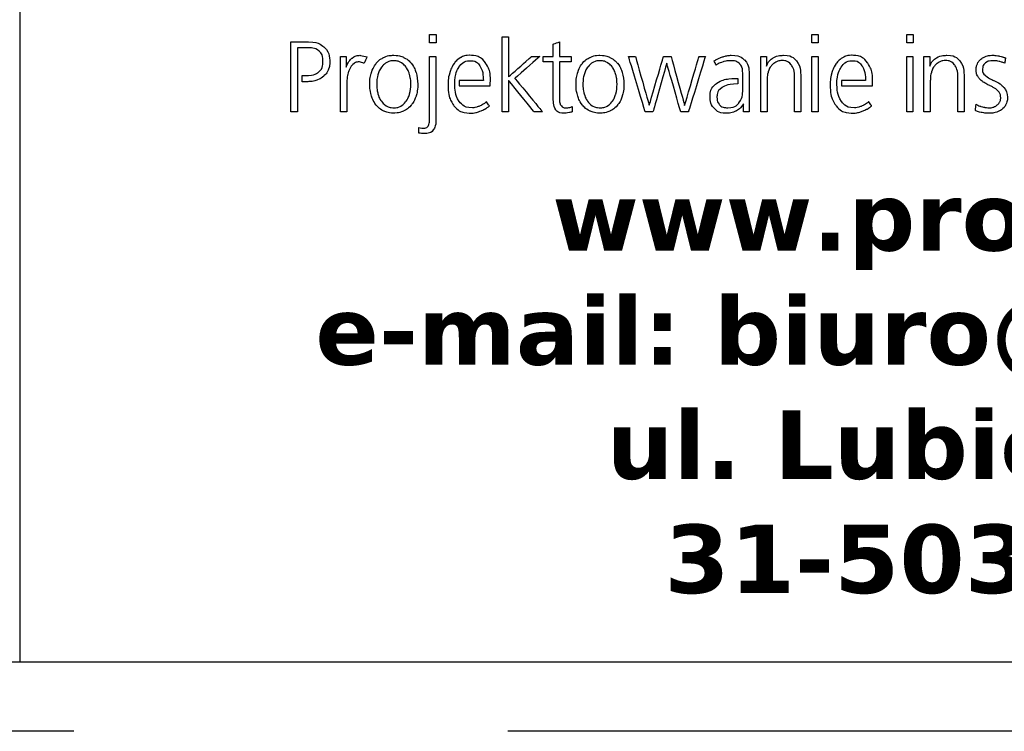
# Model space of a CAD drawing. Header units: centimetres. Extents: x -120 to 11700, y -2329 to 333.
# Tile 5 of 18: x 80 to 94, y -1 to 9. Entities that reach past the tile are written whole.
import ezdxf

# ---------------------------------------------------------------- set-up
doc = ezdxf.new("R2010")
doc.units = ezdxf.units.CM
doc.linetypes.add('BORDER', pattern=[1.75, 0.5, -0.25, 0.5, -0.25, 0, -0.25])
doc.linetypes.add('HIDDEN', pattern=[0.375, 0.25, -0.125])
doc.layers.add('E_linie pomocnicze', color=252, linetype='Continuous', plot=False)
doc.layers.add('E_tabelka_ramka', color=5, linetype='Continuous')
doc.layers.add('logo', color=251, linetype='Continuous')
doc.styles.add('firma', font='DEJAVUSERIF.TTF', dxfattribs={"height": 30})

# ---------------------------------------------------------------- blocks, each defined once
blk = doc.blocks.new('E_ramka_A4_tablice')
at = {"ltscale": 10}
blk.add_line((0, 0), (286, 0), dxfattribs=at)
blk.add_lwpolyline([(79.972, 0), (109.972, 0), (109.972, 16), (79.972, 16)], close=True)
at = {"layer": 'E_linie pomocnicze', "linetype": 'HIDDEN', "ltscale": 50}
blk.add_lwpolyline([(-1, 181), (287, 181), (287, -1), (-1, -1)], close=True, dxfattribs=at)
blk = doc.blocks.new('A$C66C0421A')
at = {"layer": 'logo', "ltscale": 0.5}
for points, knots in [([(-435.62, 39.18), (-435.62, 39.18), (-433.74, 39.18), (-433.74, 39.18), (-433.74, 39.18), (-433.74, 39.18), (-433.74, 41.67), (-433.74, 41.67), (-433.74, 41.67), (-433.74, 41.67), (-435.62, 41.67), (-435.62, 41.67), (-435.62, 41.67), (-435.62, 41.67), (-435.62, 39.18), (-435.62, 39.18)], [0, 0, 0, 0, 0.25, 0.25, 0.25, 0.375, 0.5, 0.5, 0.5, 0.625, 0.75, 0.75, 0.75, 0.875, 1, 1, 1, 1]), ([(-414.39, 41), (-414.39, 41), (-414.39, 19.03), (-414.39, 19.03), (-414.39, 19.03), (-414.39, 19.03), (-412.54, 19.03), (-412.54, 19.03), (-412.54, 19.03), (-412.54, 19.03), (-412.54, 28.11), (-412.54, 28.11), (-412.54, 28.11), (-412.54, 28.11), (-412.48, 28.2), (-412.48, 28.2), (-412.48, 28.2), (-412.48, 28.2), (-405.1, 19.03), (-405.1, 19.03), (-405.1, 19.03), (-405.1, 19.03), (-402.61, 19.03), (-402.61, 19.03), (-402.61, 19.03), (-402.61, 19.03), (-410.72, 28.85), (-410.72, 28.85), (-410.72, 28.85), (-410.72, 28.85), (-403.46, 35.23), (-403.46, 35.23), (-403.46, 35.23), (-403.46, 35.23), (-405.83, 35.23), (-405.83, 35.23), (-405.83, 35.23), (-405.83, 35.23), (-412.54, 29.34), (-412.54, 29.34), (-412.54, 29.34), (-412.54, 29.34), (-412.54, 41), (-412.54, 41), (-412.54, 41), (-412.54, 41), (-414.39, 41), (-414.39, 41)], [0, 0, 0, 0, 0.083333, 0.083333, 0.083333, 0.125, 0.166667, 0.166667, 0.166667, 0.208333, 0.25, 0.25, 0.25, 0.291667, 0.333333, 0.333333, 0.333333, 0.375, 0.416667, 0.416667, 0.416667, 0.458333, 0.5, 0.5, 0.5, 0.541667, 0.583333, 0.583333, 0.583333, 0.625, 0.666667, 0.666667, 0.666667, 0.708333, 0.75, 0.75, 0.75, 0.791667, 0.833333, 0.833333, 0.833333, 0.875, 0.916667, 0.916667, 0.916667, 0.958333, 1, 1, 1, 1]), ([(-323.98, 39.18), (-323.98, 39.18), (-322.1, 39.18), (-322.1, 39.18), (-322.1, 39.18), (-322.1, 39.18), (-322.1, 41.67), (-322.1, 41.67), (-322.1, 41.67), (-322.1, 41.67), (-323.98, 41.67), (-323.98, 41.67), (-323.98, 41.67), (-323.98, 41.67), (-323.98, 39.18), (-323.98, 39.18)], [0, 0, 0, 0, 0.25, 0.25, 0.25, 0.375, 0.5, 0.5, 0.5, 0.625, 0.75, 0.75, 0.75, 0.875, 1, 1, 1, 1]), ([(-296.25, 39.18), (-296.25, 39.18), (-294.37, 39.18), (-294.37, 39.18), (-294.37, 39.18), (-294.37, 39.18), (-294.37, 41.67), (-294.37, 41.67), (-294.37, 41.67), (-294.37, 41.67), (-296.25, 41.67), (-296.25, 41.67), (-296.25, 41.67), (-296.25, 41.67), (-296.25, 39.18), (-296.25, 39.18)], [0, 0, 0, 0, 0.25, 0.25, 0.25, 0.375, 0.5, 0.5, 0.5, 0.625, 0.75, 0.75, 0.75, 0.875, 1, 1, 1, 1]), ([(-472.9, 29.67), (-472.9, 29.67), (-472.9, 27.85), (-472.9, 27.85), (-472.9, 27.85), (-472.9, 27.85), (-471.23, 27.88), (-471.23, 27.88), (-471.23, 27.88), (-470.27, 27.9), (-469.4, 28.05), (-468.61, 28.32), (-468.61, 28.32), (-467.82, 28.59), (-467.14, 28.98), (-466.57, 29.48), (-466.57, 29.48), (-466.01, 29.97), (-465.57, 30.57), (-465.26, 31.28), (-465.26, 31.28), (-464.94, 31.98), (-464.79, 32.76), (-464.79, 33.62), (-464.79, 33.62), (-464.79, 35.49), (-465.34, 36.94), (-466.44, 37.97), (-466.44, 37.97), (-467.54, 38.99), (-469.07, 39.51), (-471.02, 39.51), (-471.02, 39.51), (-471.02, 39.51), (-476.21, 39.51), (-476.21, 39.51), (-476.21, 39.51), (-476.21, 39.51), (-476.21, 19.03), (-476.21, 19.03), (-476.21, 19.03), (-476.21, 19.03), (-474.19, 19.03), (-474.19, 19.03), (-474.19, 19.03), (-474.19, 19.03), (-474.19, 27.88), (-474.19, 27.88), (-474.19, 27.88), (-474.19, 27.88), (-474.19, 29.67), (-474.19, 29.67), (-474.19, 29.67), (-474.19, 29.67), (-474.19, 37.75), (-474.19, 37.75), (-474.19, 37.75), (-474.19, 37.75), (-470.97, 37.75), (-470.97, 37.75), (-470.97, 37.75), (-469.62, 37.75), (-468.58, 37.42), (-467.86, 36.75), (-467.86, 36.75), (-467.14, 36.09), (-466.78, 35.11), (-466.78, 33.82), (-466.78, 33.82), (-466.78, 32.36), (-467.22, 31.3), (-468.1, 30.65), (-468.1, 30.65), (-468.97, 29.99), (-470.32, 29.67), (-472.14, 29.67), (-472.14, 29.67), (-472.14, 29.67), (-472.9, 29.67), (-472.9, 29.67)], [0, 0, 0, 0, 0.05, 0.05, 0.05, 0.075, 0.1, 0.1, 0.1, 0.125, 0.15, 0.15, 0.15, 0.175, 0.2, 0.2, 0.2, 0.225, 0.25, 0.25, 0.25, 0.275, 0.3, 0.3, 0.3, 0.325, 0.35, 0.35, 0.35, 0.375, 0.4, 0.4, 0.4, 0.425, 0.45, 0.45, 0.45, 0.475, 0.5, 0.5, 0.5, 0.525, 0.55, 0.55, 0.55, 0.575, 0.6, 0.6, 0.6, 0.625, 0.65, 0.65, 0.65, 0.675, 0.7, 0.7, 0.7, 0.725, 0.75, 0.75, 0.75, 0.775, 0.8, 0.8, 0.8, 0.825, 0.85, 0.85, 0.85, 0.875, 0.9, 0.9, 0.9, 0.925, 0.95, 0.95, 0.95, 0.975, 1, 1, 1, 1]), ([(-397.66, 22.49), (-397.66, 22.49), (-397.66, 33.65), (-397.66, 33.65), (-397.66, 33.65), (-397.66, 33.65), (-394.24, 33.65), (-394.24, 33.65), (-394.24, 33.65), (-394.24, 33.65), (-394.24, 35.23), (-394.24, 35.23), (-394.24, 35.23), (-394.24, 35.23), (-397.66, 35.23), (-397.66, 35.23), (-397.66, 35.23), (-397.66, 35.23), (-397.66, 39.51), (-397.66, 39.51), (-397.66, 39.51), (-397.66, 39.51), (-399.51, 38.86), (-399.51, 38.86), (-399.51, 38.86), (-399.51, 38.86), (-399.51, 35.23), (-399.51, 35.23), (-399.51, 35.23), (-399.51, 35.23), (-402.44, 35.23), (-402.44, 35.23), (-402.44, 35.23), (-402.44, 35.23), (-402.44, 33.65), (-402.44, 33.65), (-402.44, 33.65), (-402.44, 33.65), (-399.51, 33.65), (-399.51, 33.65), (-399.51, 33.65), (-399.51, 33.65), (-399.51, 23.08), (-399.51, 23.08), (-399.51, 23.08), (-399.51, 21.49), (-399.27, 20.37), (-398.79, 19.69), (-398.79, 19.69), (-398.31, 19.02), (-397.45, 18.68), (-396.2, 18.68), (-396.2, 18.68), (-395.69, 18.68), (-395.22, 18.74), (-394.79, 18.84), (-394.79, 18.84), (-394.36, 18.95), (-394.09, 19.03), (-393.97, 19.09), (-393.97, 19.09), (-393.97, 19.09), (-394.03, 20.59), (-394.03, 20.59), (-394.03, 20.59), (-394.19, 20.53), (-394.4, 20.46), (-394.66, 20.37), (-394.66, 20.37), (-394.92, 20.28), (-395.27, 20.24), (-395.7, 20.24), (-395.7, 20.24), (-396.31, 20.24), (-396.78, 20.43), (-397.14, 20.82), (-397.14, 20.82), (-397.49, 21.21), (-397.66, 21.77), (-397.66, 22.49)], [0, 0, 0, 0, 0.05, 0.05, 0.05, 0.075, 0.1, 0.1, 0.1, 0.125, 0.15, 0.15, 0.15, 0.175, 0.2, 0.2, 0.2, 0.225, 0.25, 0.25, 0.25, 0.275, 0.3, 0.3, 0.3, 0.325, 0.35, 0.35, 0.35, 0.375, 0.4, 0.4, 0.4, 0.425, 0.45, 0.45, 0.45, 0.475, 0.5, 0.5, 0.5, 0.525, 0.55, 0.55, 0.55, 0.575, 0.6, 0.6, 0.6, 0.625, 0.65, 0.65, 0.65, 0.675, 0.7, 0.7, 0.7, 0.725, 0.75, 0.75, 0.75, 0.775, 0.8, 0.8, 0.8, 0.825, 0.85, 0.85, 0.85, 0.875, 0.9, 0.9, 0.9, 0.925, 0.95, 0.95, 0.95, 0.975, 1, 1, 1, 1]), ([(-459.84, 19.03), (-459.84, 19.03), (-459.84, 27.03), (-459.84, 27.03), (-459.84, 27.03), (-459.84, 28.03), (-459.75, 28.93), (-459.59, 29.74), (-459.59, 29.74), (-459.42, 30.55), (-459.18, 31.24), (-458.87, 31.82), (-458.87, 31.82), (-458.56, 32.39), (-458.17, 32.84), (-457.71, 33.17), (-457.71, 33.17), (-457.26, 33.49), (-456.73, 33.65), (-456.15, 33.65), (-456.15, 33.65), (-456.15, 33.65), (-454.8, 33.27), (-454.8, 33.27), (-454.8, 33.27), (-454.8, 33.27), (-453.86, 35.08), (-453.86, 35.08), (-453.86, 35.08), (-453.86, 35.08), (-455.97, 35.58), (-455.97, 35.58), (-455.97, 35.58), (-456.79, 35.58), (-457.56, 35.3), (-458.29, 34.75), (-458.29, 34.75), (-459.01, 34.19), (-459.58, 33.3), (-460.01, 32.07), (-460.01, 32.07), (-460.01, 32.07), (-460.01, 35.23), (-460.01, 35.23), (-460.01, 35.23), (-460.01, 35.23), (-461.68, 35.23), (-461.68, 35.23), (-461.68, 35.23), (-461.68, 35.23), (-461.68, 19.03), (-461.68, 19.03), (-461.68, 19.03), (-461.68, 19.03), (-459.84, 19.03), (-459.84, 19.03)], [0, 0, 0, 0, 0.071429, 0.071429, 0.071429, 0.107143, 0.142857, 0.142857, 0.142857, 0.178571, 0.214286, 0.214286, 0.214286, 0.25, 0.285714, 0.285714, 0.285714, 0.321429, 0.357143, 0.357143, 0.357143, 0.392857, 0.428571, 0.428571, 0.428571, 0.464286, 0.5, 0.5, 0.5, 0.535714, 0.571429, 0.571429, 0.571429, 0.607143, 0.642857, 0.642857, 0.642857, 0.678571, 0.714286, 0.714286, 0.714286, 0.75, 0.785714, 0.785714, 0.785714, 0.821429, 0.857143, 0.857143, 0.857143, 0.892857, 0.928571, 0.928571, 0.928571, 0.964286, 1, 1, 1, 1]), ([(-439.1, 27.15), (-439.1, 28.4), (-439.27, 29.54), (-439.6, 30.59), (-439.6, 30.59), (-439.93, 31.63), (-440.4, 32.52), (-441.01, 33.25), (-441.01, 33.25), (-441.61, 33.99), (-442.35, 34.56), (-443.22, 34.97), (-443.22, 34.97), (-444.09, 35.38), (-445.05, 35.58), (-446.1, 35.58), (-446.1, 35.58), (-447.16, 35.58), (-448.12, 35.38), (-448.99, 34.97), (-448.99, 34.97), (-449.86, 34.56), (-450.59, 33.99), (-451.2, 33.25), (-451.2, 33.25), (-451.8, 32.52), (-452.27, 31.63), (-452.6, 30.59), (-452.6, 30.59), (-452.94, 29.54), (-453.1, 28.4), (-453.1, 27.15), (-453.1, 27.15), (-453.1, 25.88), (-452.94, 24.73), (-452.6, 23.69), (-452.6, 23.69), (-452.27, 22.66), (-451.8, 21.77), (-451.2, 21.03), (-451.2, 21.03), (-450.59, 20.28), (-449.86, 19.71), (-448.99, 19.3), (-448.99, 19.3), (-448.12, 18.89), (-447.16, 18.68), (-446.1, 18.68), (-446.1, 18.68), (-445.05, 18.68), (-444.09, 18.89), (-443.22, 19.3), (-443.22, 19.3), (-442.35, 19.71), (-441.61, 20.28), (-441.01, 21.03), (-441.01, 21.03), (-440.4, 21.77), (-439.93, 22.66), (-439.6, 23.69), (-439.6, 23.69), (-439.27, 24.73), (-439.1, 25.88), (-439.1, 27.15)], [0, 0, 0, 0, 0.0625, 0.0625, 0.0625, 0.09375, 0.125, 0.125, 0.125, 0.15625, 0.1875, 0.1875, 0.1875, 0.21875, 0.25, 0.25, 0.25, 0.28125, 0.3125, 0.3125, 0.3125, 0.34375, 0.375, 0.375, 0.375, 0.40625, 0.4375, 0.4375, 0.4375, 0.46875, 0.5, 0.5, 0.5, 0.53125, 0.5625, 0.5625, 0.5625, 0.59375, 0.625, 0.625, 0.625, 0.65625, 0.6875, 0.6875, 0.6875, 0.71875, 0.75, 0.75, 0.75, 0.78125, 0.8125, 0.8125, 0.8125, 0.84375, 0.875, 0.875, 0.875, 0.90625, 0.9375, 0.9375, 0.9375, 0.96875, 1, 1, 1, 1]), ([(-435.62, 35.23), (-435.62, 35.23), (-435.62, 17.57), (-435.62, 17.57), (-435.62, 17.57), (-435.62, 16.38), (-435.74, 15.53), (-435.98, 15.04), (-435.98, 15.04), (-436.23, 14.54), (-436.76, 14.29), (-437.58, 14.29), (-437.58, 14.29), (-437.58, 14.29), (-438.75, 14.47), (-438.75, 14.47), (-438.75, 14.47), (-438.75, 14.47), (-438.75, 12.86), (-438.75, 12.86), (-438.75, 12.86), (-438.75, 12.86), (-437.11, 12.71), (-437.11, 12.71), (-437.11, 12.71), (-435.92, 12.71), (-435.07, 13.08), (-434.55, 13.81), (-434.55, 13.81), (-434.03, 14.54), (-433.77, 15.65), (-433.77, 17.13), (-433.77, 17.13), (-433.77, 17.13), (-433.77, 35.23), (-433.77, 35.23), (-433.77, 35.23), (-433.77, 35.23), (-435.62, 35.23), (-435.62, 35.23)], [0, 0, 0, 0, 0.1, 0.1, 0.1, 0.15, 0.2, 0.2, 0.2, 0.25, 0.3, 0.3, 0.3, 0.35, 0.4, 0.4, 0.4, 0.45, 0.5, 0.5, 0.5, 0.55, 0.6, 0.6, 0.6, 0.65, 0.7, 0.7, 0.7, 0.75, 0.8, 0.8, 0.8, 0.85, 0.9, 0.9, 0.9, 0.95, 1, 1, 1, 1]), ([(-426.98, 26.68), (-426.98, 26.68), (-426.95, 28.2), (-426.95, 28.2), (-426.95, 28.2), (-426.95, 28.2), (-419.92, 28.2), (-419.92, 28.2), (-419.92, 28.2), (-419.96, 30.02), (-420.3, 31.44), (-420.95, 32.46), (-420.95, 32.46), (-421.59, 33.49), (-422.5, 34), (-423.67, 34), (-423.67, 34), (-425.07, 34), (-426.21, 33.37), (-427.07, 32.1), (-427.07, 32.1), (-427.73, 31.08), (-428.13, 29.78), (-428.27, 28.2), (-428.27, 28.2), (-428.27, 28.2), (-428.27, 26.62), (-428.27, 26.62), (-428.27, 26.62), (-428.17, 24.69), (-427.73, 23.18), (-426.95, 22.11), (-426.95, 22.11), (-426.05, 20.88), (-424.78, 20.26), (-423.14, 20.26), (-423.14, 20.26), (-422.73, 20.26), (-422.3, 20.33), (-421.85, 20.47), (-421.85, 20.47), (-421.4, 20.61), (-420.99, 20.77), (-420.61, 20.95), (-420.61, 20.95), (-420.23, 21.14), (-419.9, 21.33), (-419.61, 21.54), (-419.61, 21.54), (-419.33, 21.74), (-419.14, 21.91), (-419.04, 22.05), (-419.04, 22.05), (-419.04, 22.05), (-418.13, 20.79), (-418.13, 20.79), (-418.13, 20.79), (-418.33, 20.6), (-418.63, 20.38), (-419.04, 20.13), (-419.04, 20.13), (-419.45, 19.89), (-419.91, 19.66), (-420.42, 19.44), (-420.42, 19.44), (-420.93, 19.23), (-421.45, 19.05), (-421.98, 18.9), (-421.98, 18.9), (-422.52, 18.76), (-423.01, 18.68), (-423.43, 18.68), (-423.43, 18.68), (-425.68, 18.68), (-427.37, 19.41), (-428.52, 20.87), (-428.52, 20.87), (-429.66, 22.32), (-430.23, 24.41), (-430.23, 27.15), (-430.23, 27.15), (-430.23, 28.36), (-430.07, 29.48), (-429.76, 30.5), (-429.76, 30.5), (-429.45, 31.53), (-429.02, 32.41), (-428.47, 33.17), (-428.47, 33.17), (-427.93, 33.92), (-427.27, 34.51), (-426.51, 34.94), (-426.51, 34.94), (-425.75, 35.37), (-424.92, 35.58), (-424.02, 35.58), (-424.02, 35.58), (-421.97, 35.58), (-420.41, 34.86), (-419.35, 33.41), (-419.35, 33.41), (-418.28, 31.97), (-417.8, 29.95), (-417.9, 27.35), (-417.9, 27.35), (-417.9, 27.35), (-417.93, 26.62), (-417.93, 26.62), (-417.93, 26.62), (-417.93, 26.62), (-426.98, 26.68), (-426.98, 26.68)], [0, 0, 0, 0, 0.035714, 0.035714, 0.035714, 0.053571, 0.071429, 0.071429, 0.071429, 0.089286, 0.107143, 0.107143, 0.107143, 0.125, 0.142857, 0.142857, 0.142857, 0.160714, 0.178571, 0.178571, 0.178571, 0.196429, 0.214286, 0.214286, 0.214286, 0.232143, 0.25, 0.25, 0.25, 0.267857, 0.285714, 0.285714, 0.285714, 0.303571, 0.321429, 0.321429, 0.321429, 0.339286, 0.357143, 0.357143, 0.357143, 0.375, 0.392857, 0.392857, 0.392857, 0.410714, 0.428571, 0.428571, 0.428571, 0.446429, 0.464286, 0.464286, 0.464286, 0.482143, 0.5, 0.5, 0.5, 0.517857, 0.535714, 0.535714, 0.535714, 0.553571, 0.571429, 0.571429, 0.571429, 0.589286, 0.607143, 0.607143, 0.607143, 0.625, 0.642857, 0.642857, 0.642857, 0.660714, 0.678571, 0.678571, 0.678571, 0.696429, 0.714286, 0.714286, 0.714286, 0.732143, 0.75, 0.75, 0.75, 0.767857, 0.785714, 0.785714, 0.785714, 0.803571, 0.821429, 0.821429, 0.821429, 0.839286, 0.857143, 0.857143, 0.857143, 0.875, 0.892857, 0.892857, 0.892857, 0.910714, 0.928571, 0.928571, 0.928571, 0.946429, 0.964286, 0.964286, 0.964286, 0.982143, 1, 1, 1, 1]), ([(-378.86, 27.15), (-378.86, 28.4), (-379.03, 29.54), (-379.36, 30.59), (-379.36, 30.59), (-379.69, 31.63), (-380.16, 32.52), (-380.76, 33.25), (-380.76, 33.25), (-381.37, 33.99), (-382.11, 34.56), (-382.98, 34.97), (-382.98, 34.97), (-383.84, 35.38), (-384.81, 35.58), (-385.86, 35.58), (-385.86, 35.58), (-386.91, 35.58), (-387.88, 35.38), (-388.75, 34.97), (-388.75, 34.97), (-389.61, 34.56), (-390.35, 33.99), (-390.96, 33.25), (-390.96, 33.25), (-391.56, 32.52), (-392.03, 31.63), (-392.36, 30.59), (-392.36, 30.59), (-392.69, 29.54), (-392.86, 28.4), (-392.86, 27.15), (-392.86, 27.15), (-392.86, 25.88), (-392.69, 24.73), (-392.36, 23.69), (-392.36, 23.69), (-392.03, 22.66), (-391.56, 21.77), (-390.96, 21.03), (-390.96, 21.03), (-390.35, 20.28), (-389.61, 19.71), (-388.75, 19.3), (-388.75, 19.3), (-387.88, 18.89), (-386.91, 18.68), (-385.86, 18.68), (-385.86, 18.68), (-384.81, 18.68), (-383.84, 18.89), (-382.98, 19.3), (-382.98, 19.3), (-382.11, 19.71), (-381.37, 20.28), (-380.76, 21.03), (-380.76, 21.03), (-380.16, 21.77), (-379.69, 22.66), (-379.36, 23.69), (-379.36, 23.69), (-379.03, 24.73), (-378.86, 25.88), (-378.86, 27.15)], [0, 0, 0, 0, 0.0625, 0.0625, 0.0625, 0.09375, 0.125, 0.125, 0.125, 0.15625, 0.1875, 0.1875, 0.1875, 0.21875, 0.25, 0.25, 0.25, 0.28125, 0.3125, 0.3125, 0.3125, 0.34375, 0.375, 0.375, 0.375, 0.40625, 0.4375, 0.4375, 0.4375, 0.46875, 0.5, 0.5, 0.5, 0.53125, 0.5625, 0.5625, 0.5625, 0.59375, 0.625, 0.625, 0.625, 0.65625, 0.6875, 0.6875, 0.6875, 0.71875, 0.75, 0.75, 0.75, 0.78125, 0.8125, 0.8125, 0.8125, 0.84375, 0.875, 0.875, 0.875, 0.90625, 0.9375, 0.9375, 0.9375, 0.96875, 1, 1, 1, 1]), ([(-365.07, 35.2), (-365.07, 35.2), (-367.35, 35.2), (-367.35, 35.2), (-367.35, 35.2), (-367.35, 35.2), (-367.35, 35.05), (-367.35, 35.05), (-367.35, 35.05), (-367.35, 35.05), (-371.48, 20.97), (-371.48, 20.97), (-371.48, 20.97), (-371.48, 20.97), (-375.52, 35.23), (-375.52, 35.23), (-375.52, 35.23), (-375.52, 35.23), (-377.51, 35.23), (-377.51, 35.23), (-377.51, 35.23), (-377.51, 35.23), (-372.65, 19.03), (-372.65, 19.03), (-372.65, 19.03), (-372.65, 19.03), (-370.4, 19.03), (-370.4, 19.03), (-370.4, 19.03), (-370.4, 19.03), (-366.36, 33.27), (-366.36, 33.27), (-366.36, 33.27), (-366.36, 33.27), (-362.28, 19.03), (-362.28, 19.03), (-362.28, 19.03), (-362.28, 19.03), (-360.06, 19.03), (-360.06, 19.03), (-360.06, 19.03), (-360.06, 19.03), (-355.08, 35.23), (-355.08, 35.23), (-355.08, 35.23), (-355.08, 35.23), (-356.93, 35.23), (-356.93, 35.23), (-356.93, 35.23), (-356.93, 35.23), (-361.14, 20.94), (-361.14, 20.94), (-361.14, 20.94), (-361.14, 20.94), (-365.07, 35.2), (-365.07, 35.2)], [0, 0, 0, 0, 0.071429, 0.071429, 0.071429, 0.107143, 0.142857, 0.142857, 0.142857, 0.178571, 0.214286, 0.214286, 0.214286, 0.25, 0.285714, 0.285714, 0.285714, 0.321429, 0.357143, 0.357143, 0.357143, 0.392857, 0.428571, 0.428571, 0.428571, 0.464286, 0.5, 0.5, 0.5, 0.535714, 0.571429, 0.571429, 0.571429, 0.607143, 0.642857, 0.642857, 0.642857, 0.678571, 0.714286, 0.714286, 0.714286, 0.75, 0.785714, 0.785714, 0.785714, 0.821429, 0.857143, 0.857143, 0.857143, 0.892857, 0.928571, 0.928571, 0.928571, 0.964286, 1, 1, 1, 1]), ([(-345.59, 27.23), (-345.57, 27.23), (-345.56, 27.31), (-345.56, 27.47), (-345.56, 27.47), (-345.56, 27.63), (-345.56, 27.8), (-345.56, 28), (-345.56, 28), (-345.56, 28.21), (-345.57, 28.4), (-345.58, 28.57), (-345.58, 28.57), (-345.59, 28.73), (-345.59, 28.82), (-345.59, 28.82), (-345.59, 28.82), (-345.59, 28.82), (-345.8, 28.82), (-345.8, 28.82), (-345.8, 28.82), (-348.37, 28.82), (-350.34, 28.35), (-351.68, 27.43), (-351.68, 27.43), (-353.03, 26.5), (-353.7, 25.18), (-353.7, 23.46), (-353.7, 23.46), (-353.7, 22.05), (-353.28, 20.9), (-352.43, 20), (-352.43, 20), (-351.58, 19.1), (-350.4, 18.65), (-348.87, 18.65), (-348.87, 18.65), (-347.99, 18.65), (-347.12, 18.85), (-346.27, 19.24), (-346.27, 19.24), (-345.41, 19.63), (-344.64, 20.35), (-343.98, 21.41), (-343.98, 21.41), (-343.98, 21.41), (-343.98, 19.03), (-343.98, 19.03), (-343.98, 19.03), (-343.98, 19.03), (-342.31, 19.06), (-342.31, 19.06), (-342.31, 19.06), (-342.31, 19.06), (-342.3, 19.12), (-342.28, 19.24), (-342.28, 19.24), (-342.26, 19.36), (-342.26, 19.52), (-342.28, 19.74), (-342.28, 19.74), (-342.3, 19.97), (-342.31, 20.24), (-342.31, 20.53), (-342.31, 20.53), (-342.31, 20.82), (-342.31, 21.13), (-342.31, 21.47), (-342.31, 21.47), (-342.31, 21.47), (-342.31, 30.25), (-342.31, 30.25), (-342.31, 30.25), (-342.31, 32.01), (-342.75, 33.34), (-343.63, 34.23), (-343.63, 34.23), (-344.51, 35.13), (-345.81, 35.58), (-347.52, 35.58), (-347.52, 35.58), (-348.05, 35.58), (-348.59, 35.51), (-349.14, 35.38), (-349.14, 35.38), (-349.68, 35.24), (-350.18, 35.08), (-350.64, 34.91), (-350.64, 34.91), (-351.1, 34.73), (-351.5, 34.55), (-351.84, 34.37), (-351.84, 34.37), (-352.19, 34.18), (-352.42, 34.05), (-352.53, 33.97), (-352.53, 33.97), (-352.53, 33.97), (-351.95, 32.74), (-351.95, 32.74), (-351.95, 32.74), (-351.36, 33.13), (-350.68, 33.44), (-349.9, 33.66), (-349.9, 33.66), (-349.12, 33.89), (-348.35, 34), (-347.61, 34), (-347.61, 34), (-346.5, 34), (-345.65, 33.7), (-345.05, 33.09), (-345.05, 33.09), (-344.45, 32.49), (-344.16, 31.53), (-344.16, 30.22), (-344.16, 30.22), (-344.16, 30.22), (-344.16, 28.79), (-344.16, 28.79), (-344.16, 28.79), (-344.16, 28.79), (-344.16, 26.91), (-344.16, 26.91), (-344.16, 26.91), (-344.16, 26.91), (-344.16, 25.51), (-344.16, 25.51), (-344.16, 25.51), (-344.16, 23.95), (-344.52, 22.68), (-345.26, 21.71), (-345.26, 21.71), (-345.99, 20.75), (-347.08, 20.26), (-348.52, 20.26), (-348.52, 20.26), (-349.63, 20.26), (-350.44, 20.55), (-350.94, 21.11), (-350.94, 21.11), (-351.43, 21.68), (-351.68, 22.46), (-351.68, 23.46), (-351.68, 23.46), (-351.68, 24.63), (-351.18, 25.54), (-350.18, 26.2), (-350.18, 26.2), (-349.17, 26.85), (-347.64, 27.2), (-345.59, 27.23)], [0, 0, 0, 0, 0.026316, 0.026316, 0.026316, 0.039474, 0.052632, 0.052632, 0.052632, 0.065789, 0.078947, 0.078947, 0.078947, 0.092105, 0.105263, 0.105263, 0.105263, 0.118421, 0.131579, 0.131579, 0.131579, 0.144737, 0.157895, 0.157895, 0.157895, 0.171053, 0.184211, 0.184211, 0.184211, 0.197368, 0.210526, 0.210526, 0.210526, 0.223684, 0.236842, 0.236842, 0.236842, 0.25, 0.263158, 0.263158, 0.263158, 0.276316, 0.289474, 0.289474, 0.289474, 0.302632, 0.315789, 0.315789, 0.315789, 0.328947, 0.342105, 0.342105, 0.342105, 0.355263, 0.368421, 0.368421, 0.368421, 0.381579, 0.394737, 0.394737, 0.394737, 0.407895, 0.421053, 0.421053, 0.421053, 0.434211, 0.447368, 0.447368, 0.447368, 0.460526, 0.473684, 0.473684, 0.473684, 0.486842, 0.5, 0.5, 0.5, 0.513158, 0.526316, 0.526316, 0.526316, 0.539474, 0.552632, 0.552632, 0.552632, 0.565789, 0.578947, 0.578947, 0.578947, 0.592105, 0.605263, 0.605263, 0.605263, 0.618421, 0.631579, 0.631579, 0.631579, 0.644737, 0.657895, 0.657895, 0.657895, 0.671053, 0.684211, 0.684211, 0.684211, 0.697368, 0.710526, 0.710526, 0.710526, 0.723684, 0.736842, 0.736842, 0.736842, 0.75, 0.763158, 0.763158, 0.763158, 0.776316, 0.789474, 0.789474, 0.789474, 0.802632, 0.815789, 0.815789, 0.815789, 0.828947, 0.842105, 0.842105, 0.842105, 0.855263, 0.868421, 0.868421, 0.868421, 0.881579, 0.894737, 0.894737, 0.894737, 0.907895, 0.921053, 0.921053, 0.921053, 0.934211, 0.947368, 0.947368, 0.947368, 0.960526, 0.973684, 0.973684, 0.973684, 0.986842, 1, 1, 1, 1]), ([(-327.2, 19.03), (-327.2, 19.03), (-327.2, 29.28), (-327.2, 29.28), (-327.2, 29.28), (-327.2, 31.3), (-327.63, 32.85), (-328.49, 33.94), (-328.49, 33.94), (-329.35, 35.03), (-330.61, 35.58), (-332.27, 35.58), (-332.27, 35.58), (-333.46, 35.58), (-334.47, 35.33), (-335.3, 34.83), (-335.3, 34.83), (-336.13, 34.34), (-336.78, 33.53), (-337.25, 32.42), (-337.25, 32.42), (-337.25, 32.42), (-337.25, 35.23), (-337.25, 35.23), (-337.25, 35.23), (-337.25, 35.23), (-338.91, 35.23), (-338.91, 35.23), (-338.91, 35.23), (-338.91, 35.23), (-338.91, 19.03), (-338.91, 19.03), (-338.91, 19.03), (-338.91, 19.03), (-337.07, 19.03), (-337.07, 19.03), (-337.07, 19.03), (-337.07, 19.03), (-337.07, 28.14), (-337.07, 28.14), (-337.07, 28.14), (-337.07, 29.02), (-336.97, 29.83), (-336.76, 30.56), (-336.76, 30.56), (-336.56, 31.29), (-336.26, 31.91), (-335.87, 32.42), (-335.87, 32.42), (-335.48, 32.93), (-335.01, 33.32), (-334.45, 33.6), (-334.45, 33.6), (-333.89, 33.89), (-333.26, 34.03), (-332.56, 34.03), (-332.56, 34.03), (-331.49, 34.03), (-330.63, 33.6), (-330, 32.76), (-330, 32.76), (-329.36, 31.91), (-329.05, 30.78), (-329.05, 29.37), (-329.05, 29.37), (-329.05, 29.37), (-329.05, 19.03), (-329.05, 19.03), (-329.05, 19.03), (-329.05, 19.03), (-327.2, 19.03), (-327.2, 19.03)], [0, 0, 0, 0, 0.055556, 0.055556, 0.055556, 0.083333, 0.111111, 0.111111, 0.111111, 0.138889, 0.166667, 0.166667, 0.166667, 0.194444, 0.222222, 0.222222, 0.222222, 0.25, 0.277778, 0.277778, 0.277778, 0.305556, 0.333333, 0.333333, 0.333333, 0.361111, 0.388889, 0.388889, 0.388889, 0.416667, 0.444444, 0.444444, 0.444444, 0.472222, 0.5, 0.5, 0.5, 0.527778, 0.555556, 0.555556, 0.555556, 0.583333, 0.611111, 0.611111, 0.611111, 0.638889, 0.666667, 0.666667, 0.666667, 0.694444, 0.722222, 0.722222, 0.722222, 0.75, 0.777778, 0.777778, 0.777778, 0.805556, 0.833333, 0.833333, 0.833333, 0.861111, 0.888889, 0.888889, 0.888889, 0.916667, 0.944444, 0.944444, 0.944444, 0.972222, 1, 1, 1, 1]), ([(-322.16, 19.03), (-322.16, 19.03), (-322.16, 35.23), (-322.16, 35.23), (-322.16, 35.23), (-322.16, 35.23), (-323.98, 35.23), (-323.98, 35.23), (-323.98, 35.23), (-323.98, 35.23), (-323.98, 19.03), (-323.98, 19.03), (-323.98, 19.03), (-323.98, 19.03), (-322.16, 19.03), (-322.16, 19.03)], [0, 0, 0, 0, 0.25, 0.25, 0.25, 0.375, 0.5, 0.5, 0.5, 0.625, 0.75, 0.75, 0.75, 0.875, 1, 1, 1, 1]), ([(-315.34, 26.68), (-315.34, 26.68), (-315.31, 28.2), (-315.31, 28.2), (-315.31, 28.2), (-315.31, 28.2), (-308.28, 28.2), (-308.28, 28.2), (-308.28, 28.2), (-308.32, 30.02), (-308.66, 31.44), (-309.31, 32.46), (-309.31, 32.46), (-309.95, 33.49), (-310.86, 34), (-312.03, 34), (-312.03, 34), (-313.44, 34), (-314.57, 33.37), (-315.43, 32.1), (-315.43, 32.1), (-316.09, 31.08), (-316.49, 29.78), (-316.63, 28.2), (-316.63, 28.2), (-316.63, 28.2), (-316.63, 26.62), (-316.63, 26.62), (-316.63, 26.62), (-316.53, 24.69), (-316.09, 23.18), (-315.31, 22.11), (-315.31, 22.11), (-314.41, 20.88), (-313.14, 20.26), (-311.5, 20.26), (-311.5, 20.26), (-311.09, 20.26), (-310.66, 20.33), (-310.21, 20.47), (-310.21, 20.47), (-309.77, 20.61), (-309.35, 20.77), (-308.97, 20.95), (-308.97, 20.95), (-308.59, 21.14), (-308.26, 21.33), (-307.97, 21.54), (-307.97, 21.54), (-307.69, 21.74), (-307.5, 21.91), (-307.4, 22.05), (-307.4, 22.05), (-307.4, 22.05), (-306.5, 20.79), (-306.5, 20.79), (-306.5, 20.79), (-306.69, 20.6), (-306.99, 20.38), (-307.4, 20.13), (-307.4, 20.13), (-307.81, 19.89), (-308.27, 19.66), (-308.78, 19.44), (-308.78, 19.44), (-309.29, 19.23), (-309.81, 19.05), (-310.35, 18.9), (-310.35, 18.9), (-310.88, 18.76), (-311.37, 18.68), (-311.8, 18.68), (-311.8, 18.68), (-314.04, 18.68), (-315.74, 19.41), (-316.88, 20.87), (-316.88, 20.87), (-318.02, 22.32), (-318.59, 24.41), (-318.59, 27.15), (-318.59, 27.15), (-318.59, 28.36), (-318.43, 29.48), (-318.12, 30.5), (-318.12, 30.5), (-317.81, 31.53), (-317.38, 32.41), (-316.83, 33.17), (-316.83, 33.17), (-316.29, 33.92), (-315.63, 34.51), (-314.87, 34.94), (-314.87, 34.94), (-314.11, 35.37), (-313.28, 35.58), (-312.38, 35.58), (-312.38, 35.58), (-310.33, 35.58), (-308.77, 34.86), (-307.71, 33.41), (-307.71, 33.41), (-306.65, 31.97), (-306.16, 29.95), (-306.26, 27.35), (-306.26, 27.35), (-306.26, 27.35), (-306.29, 26.62), (-306.29, 26.62), (-306.29, 26.62), (-306.29, 26.62), (-315.34, 26.68), (-315.34, 26.68)], [0, 0, 0, 0, 0.035714, 0.035714, 0.035714, 0.053571, 0.071429, 0.071429, 0.071429, 0.089286, 0.107143, 0.107143, 0.107143, 0.125, 0.142857, 0.142857, 0.142857, 0.160714, 0.178571, 0.178571, 0.178571, 0.196429, 0.214286, 0.214286, 0.214286, 0.232143, 0.25, 0.25, 0.25, 0.267857, 0.285714, 0.285714, 0.285714, 0.303571, 0.321429, 0.321429, 0.321429, 0.339286, 0.357143, 0.357143, 0.357143, 0.375, 0.392857, 0.392857, 0.392857, 0.410714, 0.428571, 0.428571, 0.428571, 0.446429, 0.464286, 0.464286, 0.464286, 0.482143, 0.5, 0.5, 0.5, 0.517857, 0.535714, 0.535714, 0.535714, 0.553571, 0.571429, 0.571429, 0.571429, 0.589286, 0.607143, 0.607143, 0.607143, 0.625, 0.642857, 0.642857, 0.642857, 0.660714, 0.678571, 0.678571, 0.678571, 0.696429, 0.714286, 0.714286, 0.714286, 0.732143, 0.75, 0.75, 0.75, 0.767857, 0.785714, 0.785714, 0.785714, 0.803571, 0.821429, 0.821429, 0.821429, 0.839286, 0.857143, 0.857143, 0.857143, 0.875, 0.892857, 0.892857, 0.892857, 0.910714, 0.928571, 0.928571, 0.928571, 0.946429, 0.964286, 0.964286, 0.964286, 0.982143, 1, 1, 1, 1]), ([(-294.43, 19.03), (-294.43, 19.03), (-294.43, 35.23), (-294.43, 35.23), (-294.43, 35.23), (-294.43, 35.23), (-296.25, 35.23), (-296.25, 35.23), (-296.25, 35.23), (-296.25, 35.23), (-296.25, 19.03), (-296.25, 19.03), (-296.25, 19.03), (-296.25, 19.03), (-294.43, 19.03), (-294.43, 19.03)], [0, 0, 0, 0, 0.25, 0.25, 0.25, 0.375, 0.5, 0.5, 0.5, 0.625, 0.75, 0.75, 0.75, 0.875, 1, 1, 1, 1]), ([(-279.49, 19.03), (-279.49, 19.03), (-279.49, 29.28), (-279.49, 29.28), (-279.49, 29.28), (-279.49, 31.3), (-279.92, 32.85), (-280.78, 33.94), (-280.78, 33.94), (-281.64, 35.03), (-282.9, 35.58), (-284.56, 35.58), (-284.56, 35.58), (-285.75, 35.58), (-286.76, 35.33), (-287.59, 34.83), (-287.59, 34.83), (-288.42, 34.34), (-289.07, 33.53), (-289.54, 32.42), (-289.54, 32.42), (-289.54, 32.42), (-289.54, 35.23), (-289.54, 35.23), (-289.54, 35.23), (-289.54, 35.23), (-291.21, 35.23), (-291.21, 35.23), (-291.21, 35.23), (-291.21, 35.23), (-291.21, 19.03), (-291.21, 19.03), (-291.21, 19.03), (-291.21, 19.03), (-289.36, 19.03), (-289.36, 19.03), (-289.36, 19.03), (-289.36, 19.03), (-289.36, 28.14), (-289.36, 28.14), (-289.36, 28.14), (-289.36, 29.02), (-289.26, 29.83), (-289.06, 30.56), (-289.06, 30.56), (-288.85, 31.29), (-288.55, 31.91), (-288.16, 32.42), (-288.16, 32.42), (-287.77, 32.93), (-287.3, 33.32), (-286.74, 33.6), (-286.74, 33.6), (-286.19, 33.89), (-285.56, 34.03), (-284.85, 34.03), (-284.85, 34.03), (-283.78, 34.03), (-282.92, 33.6), (-282.29, 32.76), (-282.29, 32.76), (-281.66, 31.91), (-281.34, 30.78), (-281.34, 29.37), (-281.34, 29.37), (-281.34, 29.37), (-281.34, 19.03), (-281.34, 19.03), (-281.34, 19.03), (-281.34, 19.03), (-279.49, 19.03), (-279.49, 19.03)], [0, 0, 0, 0, 0.055556, 0.055556, 0.055556, 0.083333, 0.111111, 0.111111, 0.111111, 0.138889, 0.166667, 0.166667, 0.166667, 0.194444, 0.222222, 0.222222, 0.222222, 0.25, 0.277778, 0.277778, 0.277778, 0.305556, 0.333333, 0.333333, 0.333333, 0.361111, 0.388889, 0.388889, 0.388889, 0.416667, 0.444444, 0.444444, 0.444444, 0.472222, 0.5, 0.5, 0.5, 0.527778, 0.555556, 0.555556, 0.555556, 0.583333, 0.611111, 0.611111, 0.611111, 0.638889, 0.666667, 0.666667, 0.666667, 0.694444, 0.722222, 0.722222, 0.722222, 0.75, 0.777778, 0.777778, 0.777778, 0.805556, 0.833333, 0.833333, 0.833333, 0.861111, 0.888889, 0.888889, 0.888889, 0.916667, 0.944444, 0.944444, 0.944444, 0.972222, 1, 1, 1, 1]), ([(-266.81, 23.34), (-266.81, 24.51), (-267.17, 25.47), (-267.88, 26.22), (-267.88, 26.22), (-268.59, 26.98), (-269.58, 27.64), (-270.82, 28.2), (-270.82, 28.2), (-271.76, 28.63), (-272.55, 29.09), (-273.18, 29.59), (-273.18, 29.59), (-273.82, 30.09), (-274.13, 30.66), (-274.13, 31.31), (-274.13, 31.31), (-274.13, 32.13), (-273.88, 32.78), (-273.37, 33.27), (-273.37, 33.27), (-272.86, 33.76), (-272.08, 34), (-271.03, 34), (-271.03, 34), (-270.46, 34), (-269.86, 33.93), (-269.23, 33.78), (-269.23, 33.78), (-268.59, 33.63), (-268.06, 33.46), (-267.63, 33.27), (-267.63, 33.27), (-267.63, 33.27), (-267.43, 34.82), (-267.43, 34.82), (-267.43, 34.82), (-267.58, 34.9), (-267.8, 34.98), (-268.09, 35.07), (-268.09, 35.07), (-268.37, 35.16), (-268.69, 35.24), (-269.04, 35.32), (-269.04, 35.32), (-269.39, 35.4), (-269.75, 35.46), (-270.12, 35.51), (-270.12, 35.51), (-270.49, 35.56), (-270.83, 35.58), (-271.15, 35.58), (-271.15, 35.58), (-271.85, 35.58), (-272.5, 35.48), (-273.09, 35.29), (-273.09, 35.29), (-273.69, 35.09), (-274.2, 34.82), (-274.62, 34.45), (-274.62, 34.45), (-275.04, 34.09), (-275.37, 33.64), (-275.61, 33.11), (-275.61, 33.11), (-275.86, 32.57), (-275.98, 31.96), (-275.98, 31.28), (-275.98, 31.28), (-275.98, 30.63), (-275.85, 30.07), (-275.6, 29.59), (-275.6, 29.59), (-275.34, 29.11), (-275.02, 28.7), (-274.63, 28.35), (-274.63, 28.35), (-274.24, 28), (-273.81, 27.69), (-273.34, 27.44), (-273.34, 27.44), (-272.87, 27.19), (-272.43, 26.95), (-272, 26.74), (-272, 26.74), (-271.57, 26.52), (-271.16, 26.3), (-270.77, 26.08), (-270.77, 26.08), (-270.38, 25.85), (-270.03, 25.6), (-269.74, 25.33), (-269.74, 25.33), (-269.45, 25.06), (-269.22, 24.74), (-269.05, 24.38), (-269.05, 24.38), (-268.89, 24.02), (-268.8, 23.6), (-268.8, 23.13), (-268.8, 23.13), (-268.8, 22.72), (-268.89, 22.34), (-269.07, 21.99), (-269.07, 21.99), (-269.24, 21.64), (-269.49, 21.34), (-269.8, 21.08), (-269.8, 21.08), (-270.11, 20.83), (-270.47, 20.63), (-270.87, 20.48), (-270.87, 20.48), (-271.27, 20.34), (-271.7, 20.26), (-272.17, 20.26), (-272.17, 20.26), (-272.58, 20.26), (-273, 20.3), (-273.42, 20.38), (-273.42, 20.38), (-273.84, 20.46), (-274.22, 20.55), (-274.57, 20.66), (-274.57, 20.66), (-274.92, 20.77), (-275.23, 20.88), (-275.48, 21), (-275.48, 21), (-275.73, 21.11), (-275.9, 21.21), (-275.98, 21.29), (-275.98, 21.29), (-275.98, 21.29), (-276.18, 19.47), (-276.18, 19.47), (-276.18, 19.47), (-275.81, 19.26), (-275.25, 19.07), (-274.49, 18.9), (-274.49, 18.9), (-273.72, 18.74), (-272.95, 18.65), (-272.17, 18.65), (-272.17, 18.65), (-271.35, 18.65), (-270.61, 18.77), (-269.96, 18.99), (-269.96, 18.99), (-269.31, 19.22), (-268.75, 19.53), (-268.28, 19.94), (-268.28, 19.94), (-267.81, 20.35), (-267.45, 20.85), (-267.19, 21.42), (-267.19, 21.42), (-266.94, 22), (-266.81, 22.64), (-266.81, 23.34)], [0, 0, 0, 0, 0.025, 0.025, 0.025, 0.0375, 0.05, 0.05, 0.05, 0.0625, 0.075, 0.075, 0.075, 0.0875, 0.1, 0.1, 0.1, 0.1125, 0.125, 0.125, 0.125, 0.1375, 0.15, 0.15, 0.15, 0.1625, 0.175, 0.175, 0.175, 0.1875, 0.2, 0.2, 0.2, 0.2125, 0.225, 0.225, 0.225, 0.2375, 0.25, 0.25, 0.25, 0.2625, 0.275, 0.275, 0.275, 0.2875, 0.3, 0.3, 0.3, 0.3125, 0.325, 0.325, 0.325, 0.3375, 0.35, 0.35, 0.35, 0.3625, 0.375, 0.375, 0.375, 0.3875, 0.4, 0.4, 0.4, 0.4125, 0.425, 0.425, 0.425, 0.4375, 0.45, 0.45, 0.45, 0.4625, 0.475, 0.475, 0.475, 0.4875, 0.5, 0.5, 0.5, 0.5125, 0.525, 0.525, 0.525, 0.5375, 0.55, 0.55, 0.55, 0.5625, 0.575, 0.575, 0.575, 0.5875, 0.6, 0.6, 0.6, 0.6125, 0.625, 0.625, 0.625, 0.6375, 0.65, 0.65, 0.65, 0.6625, 0.675, 0.675, 0.675, 0.6875, 0.7, 0.7, 0.7, 0.7125, 0.725, 0.725, 0.725, 0.7375, 0.75, 0.75, 0.75, 0.7625, 0.775, 0.775, 0.775, 0.7875, 0.8, 0.8, 0.8, 0.8125, 0.825, 0.825, 0.825, 0.8375, 0.85, 0.85, 0.85, 0.8625, 0.875, 0.875, 0.875, 0.8875, 0.9, 0.9, 0.9, 0.9125, 0.925, 0.925, 0.925, 0.9375, 0.95, 0.95, 0.95, 0.9625, 0.975, 0.975, 0.975, 0.9875, 1, 1, 1, 1]), ([(-441.12, 27.15), (-441.12, 26.13), (-441.24, 25.2), (-441.47, 24.35), (-441.47, 24.35), (-441.71, 23.5), (-442.05, 22.77), (-442.49, 22.17), (-442.49, 22.17), (-442.92, 21.56), (-443.45, 21.09), (-444.05, 20.76), (-444.05, 20.76), (-444.66, 20.43), (-445.34, 20.26), (-446.1, 20.26), (-446.1, 20.26), (-446.86, 20.26), (-447.55, 20.43), (-448.15, 20.76), (-448.15, 20.76), (-448.76, 21.09), (-449.28, 21.56), (-449.72, 22.17), (-449.72, 22.17), (-450.16, 22.77), (-450.49, 23.5), (-450.73, 24.35), (-450.73, 24.35), (-450.96, 25.2), (-451.08, 26.13), (-451.08, 27.15), (-451.08, 27.15), (-451.08, 28.14), (-450.96, 29.06), (-450.73, 29.9), (-450.73, 29.9), (-450.49, 30.74), (-450.16, 31.46), (-449.72, 32.07), (-449.72, 32.07), (-449.28, 32.67), (-448.76, 33.15), (-448.15, 33.49), (-448.15, 33.49), (-447.55, 33.83), (-446.86, 34), (-446.1, 34), (-446.1, 34), (-445.34, 34), (-444.66, 33.83), (-444.05, 33.49), (-444.05, 33.49), (-443.45, 33.15), (-442.92, 32.67), (-442.49, 32.07), (-442.49, 32.07), (-442.05, 31.46), (-441.71, 30.74), (-441.47, 29.9), (-441.47, 29.9), (-441.24, 29.06), (-441.12, 28.14), (-441.12, 27.15)], [0, 0, 0, 0, 0.0625, 0.0625, 0.0625, 0.09375, 0.125, 0.125, 0.125, 0.15625, 0.1875, 0.1875, 0.1875, 0.21875, 0.25, 0.25, 0.25, 0.28125, 0.3125, 0.3125, 0.3125, 0.34375, 0.375, 0.375, 0.375, 0.40625, 0.4375, 0.4375, 0.4375, 0.46875, 0.5, 0.5, 0.5, 0.53125, 0.5625, 0.5625, 0.5625, 0.59375, 0.625, 0.625, 0.625, 0.65625, 0.6875, 0.6875, 0.6875, 0.71875, 0.75, 0.75, 0.75, 0.78125, 0.8125, 0.8125, 0.8125, 0.84375, 0.875, 0.875, 0.875, 0.90625, 0.9375, 0.9375, 0.9375, 0.96875, 1, 1, 1, 1]), ([(-380.88, 27.15), (-380.88, 26.13), (-381, 25.2), (-381.23, 24.35), (-381.23, 24.35), (-381.47, 23.5), (-381.8, 22.77), (-382.24, 22.17), (-382.24, 22.17), (-382.68, 21.56), (-383.21, 21.09), (-383.81, 20.76), (-383.81, 20.76), (-384.42, 20.43), (-385.1, 20.26), (-385.86, 20.26), (-385.86, 20.26), (-386.62, 20.26), (-387.31, 20.43), (-387.91, 20.76), (-387.91, 20.76), (-388.52, 21.09), (-389.04, 21.56), (-389.48, 22.17), (-389.48, 22.17), (-389.92, 22.77), (-390.25, 23.5), (-390.49, 24.35), (-390.49, 24.35), (-390.72, 25.2), (-390.84, 26.13), (-390.84, 27.15), (-390.84, 27.15), (-390.84, 28.14), (-390.72, 29.06), (-390.49, 29.9), (-390.49, 29.9), (-390.25, 30.74), (-389.92, 31.46), (-389.48, 32.07), (-389.48, 32.07), (-389.04, 32.67), (-388.52, 33.15), (-387.91, 33.49), (-387.91, 33.49), (-387.31, 33.83), (-386.62, 34), (-385.86, 34), (-385.86, 34), (-385.1, 34), (-384.42, 33.83), (-383.81, 33.49), (-383.81, 33.49), (-383.21, 33.15), (-382.68, 32.67), (-382.24, 32.07), (-382.24, 32.07), (-381.8, 31.46), (-381.47, 30.74), (-381.23, 29.9), (-381.23, 29.9), (-381, 29.06), (-380.88, 28.14), (-380.88, 27.15)], [0, 0, 0, 0, 0.0625, 0.0625, 0.0625, 0.09375, 0.125, 0.125, 0.125, 0.15625, 0.1875, 0.1875, 0.1875, 0.21875, 0.25, 0.25, 0.25, 0.28125, 0.3125, 0.3125, 0.3125, 0.34375, 0.375, 0.375, 0.375, 0.40625, 0.4375, 0.4375, 0.4375, 0.46875, 0.5, 0.5, 0.5, 0.53125, 0.5625, 0.5625, 0.5625, 0.59375, 0.625, 0.625, 0.625, 0.65625, 0.6875, 0.6875, 0.6875, 0.71875, 0.75, 0.75, 0.75, 0.78125, 0.8125, 0.8125, 0.8125, 0.84375, 0.875, 0.875, 0.875, 0.90625, 0.9375, 0.9375, 0.9375, 0.96875, 1, 1, 1, 1])]:
    blk.add_open_spline(points, degree=3, knots=knots, dxfattribs=at)
blk = doc.blocks.new('dane')
at = {"layer": 'logo', "linetype": 'BORDER', "ltscale": 20, "xscale": 0.04927999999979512, "yscale": 0.04927999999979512, "zscale": 0.04224000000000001}
blk.add_blockref('A$C66C0421A', (107.341, 6.976), dxfattribs=at)
at = {"layer": 'logo', "lineweight": 0, "insert": (94.972, 3.938), "char_height": 0.9856, "width": 22.45798, "attachment_point": 5, "style": 'firma'}
blk.add_mtext('{\\fDejaVu Serif|b1|i0|c238|p18;www.pro-electro.pl\\Pe-mail: biuro@pro-electro.pl\\Pul. Lubicz 17D/21\\P31-503 Kraków  }', dxfattribs=at)

msp = doc.modelspace()

# ---------------------------------------------------------------- linework, layer by layer
at = {"layer": 'E_linie pomocnicze'}
msp.add_line((0, 0), (11700, 0), dxfattribs=at)

# ---------------------------------------------------------------- block references
at = {"layer": 'E_tabelka_ramka'}
for name in ['E_ramka_A4_tablice', 'dane']:
    msp.add_blockref(name, (0, 0), dxfattribs=at)

doc.saveas('drawing.dxf')
